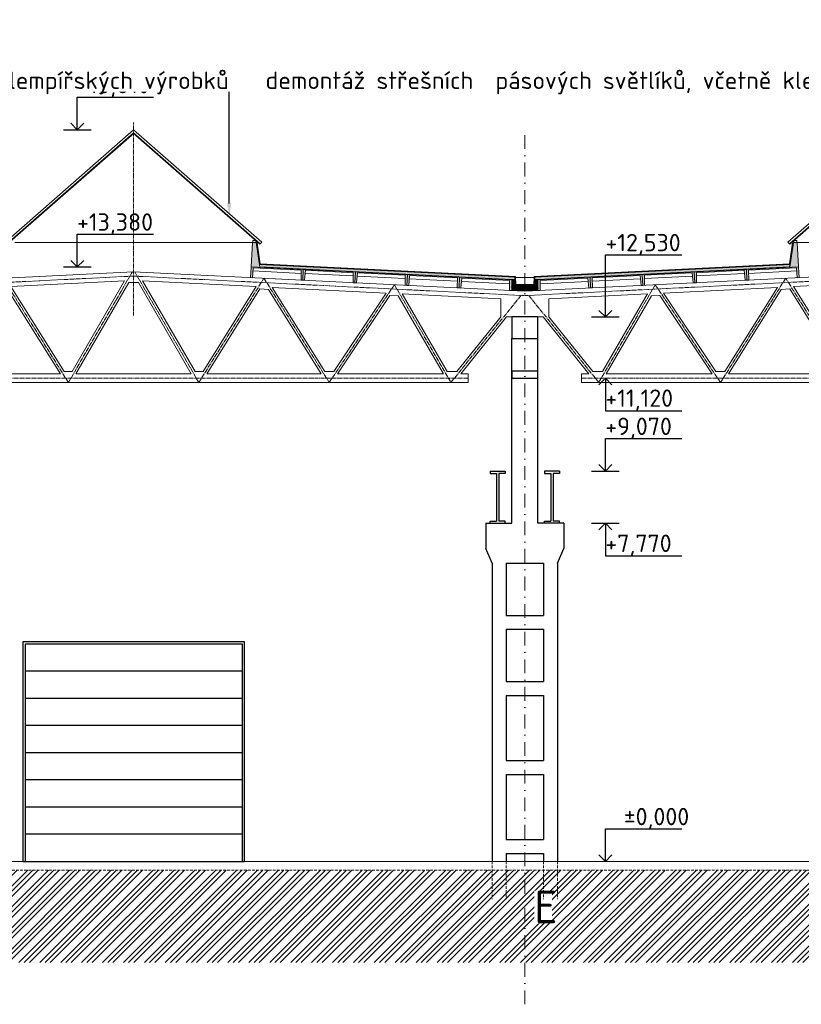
# Model space of a CAD drawing. Header units: millimetres. Extents: x -29085 to 3627694, y -159961 to 2281735.
# Tile 190 of 229: x 466286 to 484263, y 46138 to 68798. Entities that reach past the tile are written whole.
import ezdxf
from ezdxf import colors
from ezdxf.entities.mleader import LeaderData, LeaderLine
from ezdxf.math import Vec2, Vec3

# ---------------------------------------------------------------- set-up
doc = ezdxf.new("R2010")
doc.units = ezdxf.units.MM
for name, pattern in [('AM_DIN_G_W050', [13.75, 9.75, -1.5, 1, -1.5]), ('CARKOVANA', [5, 3, -2]), ('DASHDOT', [25.4, 12.7, -6.35, 0, -6.35]), ('HIDDEN', [9.525, 6.35, -3.175])]:
    doc.linetypes.add(name, pattern=pattern)
doc.styles.add('A99_popis', font='isocpeur.ttf')
doc.styles.add('ad_popis 100', font='isocpeur.ttf', dxfattribs={"height": 200})

msp = doc.modelspace()

# ---------------------------------------------------------------- hatches: boundary and pattern name
at = {"lineweight": 0, "transparency": 33554687}
h = msp.add_hatch(dxfattribs=at)
h.set_pattern_fill('ZELEZOBETON', color=256, scale=10, angle=-90)
h.set_pattern_definition([(315, (-111095.35, 352148.25), (35.355339, 35.355339), []), (315, (-111095.35, 352134.11), (35.355339, 35.355339), []), (315, (-111095.35, 352105.826), (49.4974747, 21.2132034), [20, -10, 0, -10])])
h.paths.add_polyline_path([(477904.7, 62563.3), (477904.7, 62598.3), (477684.7, 62598.3), (477674.7, 62813.3), (477604.7, 62813.3), (477604.7, 62563.3)])
h.paths.add_polyline_path([(478204.7, 62563.3), (478204.7, 62813.3), (478134.7, 62813.3), (478124.7, 62598.3), (477904.7, 62598.3), (477904.7, 62563.3)])
at = {"lineweight": 0}
h = msp.add_hatch(dxfattribs=at)
h.set_pattern_fill('BETON-LEHKY', color=256, scale=10, angle=-90, style=0)
h.set_pattern_definition([(315, (414604.65, 300959.11), (28.284271, 28.284271), []), (270, (414617.9, 300914.04), (28.2842712, -28.2842712), [5, -51.5685425]), (315, (414617.9, 300909.04), (28.284271, 28.284271), [5, -35]), (360, (414621.434, 300905.506), (28.2842712, 28.2842712), [5, -51.5685425]), (45, (414626.434, 300905.506), (-28.284271, 28.284271), [5, -35]), (270, (414629.97, 300914.04), (28.2842712, -28.2842712), [5, -51.5685425]), (315, (414626.434, 300917.577), (28.284271, 28.284271), [5, -35]), (360, (414621.434, 300917.577), (28.2842712, 28.2842712), [5, -51.5685425]), (45, (414617.9, 300914.04), (-28.284271, 28.284271), [5, -35]), (315, (414634.54, 300900.935), (28.284271, 28.284271), [10, -30])])
h.paths.add_polyline_path([(478124.7, 62598.3), (478128.6, 62682.7), (477680.7, 62683.3), (477684.7, 62598.3)])
at = {"linetype": 'Continuous', "lineweight": 0}
h = msp.add_hatch(dxfattribs=at)
h.set_pattern_fill('ZEM_PUVODNI', color=256, scale=85, angle=-90)
h.set_pattern_definition([(45, (409519.65, 300973.25), (-240.4163, 240.4163), []), (45, (409639.86, 300973.25), (-240.4163, 240.4163), []), (45, (409760.07, 300973.25), (-240.4163, 240.4163), [])])
h.paths.add_polyline_path([(397059.7, 49228.3), (409579.7, 49228.3), (413714.7, 49228.3), (413714.7, 48673.3), (414004.7, 48673.3), (414004.7, 49228.3), (498429.7, 49228.3), (498429.7, 47103.3), (397059.7, 47103.3)])

# ---------------------------------------------------------------- linework, layer by layer
at = {"ltscale": 2}
for p, q in [((467609.7, 66266.9), (467460.1, 66416.8)), ((467609.7, 66266.9), (467759.2, 66416.8)), ((467292.4, 66266.9), (467927, 66266.9)), ((467609.7, 63110), (467609.7, 63859)), ((467609.7, 63859), (469366.2, 63859)), ((467609.7, 63110), (467460.1, 63260)), ((467609.7, 63110), (467759.2, 63260)), ((479757.5, 61958.3), (479757.5, 63386)), ((479757.5, 63386), (481514, 63386)), ((467292.4, 63110), (467927, 63110)), ((479757.5, 61958.3), (479607.9, 62108.2)), ((479757.5, 61958.3), (479907, 62108.2)), ((479440.2, 61958.3), (480074.8, 61958.3)), ((479757.5, 60548.3), (479607.9, 60398.3)), ((479757.5, 60548.3), (479907, 60398.3)), ((479757.5, 58408.3), (479757.5, 59157.2)), ((479757.5, 59157.2), (481514, 59157.2)), ((479757.5, 58408.3), (479607.9, 58558.2)), ((479757.5, 58408.3), (479907, 58558.2)), ((479440.2, 58408.3), (480074.8, 58408.3)), ((479440.2, 57208.3), (480074.8, 57208.3)), ((479757.5, 57208.3), (479607.9, 57058.3)), ((479757.5, 57208.3), (479757.5, 56459.3)), ((479757.5, 57208.3), (479907, 57058.3)), ((479757.5, 56459.3), (481514, 56459.3)), ((479757.5, 49428.3), (479757.5, 50177.2)), ((479757.5, 50177.2), (481514, 50177.2)), ((479757.5, 49428.3), (479607.9, 49578.2)), ((479757.5, 49428.3), (479907, 49578.2))]:
    msp.add_line(p, q, dxfattribs=at)
at = {"lineweight": 0}
msp.add_line((477824.7, 61958.3), (478327, 61958.3), dxfattribs=at)
at = {"lineweight": 5}
for p, q in [((476429.5, 60648.3), (476599.3, 60648.3)), ((476599.3, 60648.3), (476599.3, 60448.3)), ((479210, 60648.3), (479210, 60448.3)), ((479379.8, 60648.3), (479210, 60648.3))]:
    msp.add_line(p, q, dxfattribs=at)
for p, q in [((477104.7, 58408.3), (477454.7, 58408.3)), ((477104.7, 58408.3), (477104.7, 58358.3)), ((477104.7, 58358.3), (477254.7, 58358.3)), ((477254.7, 58358.3), (477254.7, 57258.3)), ((477304.7, 58358.3), (477304.7, 57258.3)), ((477454.7, 58358.3), (477304.7, 58358.3)), ((477454.7, 58408.3), (477454.7, 58358.3)), ((478704.7, 58408.3), (478354.7, 58408.3)), ((478354.7, 58408.3), (478354.7, 58358.3)), ((478354.7, 58358.3), (478504.7, 58358.3)), ((478504.7, 58358.3), (478504.7, 57258.3)), ((478704.7, 58358.3), (478554.7, 58358.3)), ((478554.7, 58358.3), (478554.7, 57258.3)), ((478704.7, 58408.3), (478704.7, 58358.3)), ((477004.7, 57208.3), (477604.7, 57208.3)), ((477004.7, 57208.3), (477004.7, 56627.9)), ((477104.7, 57208.3), (477104.7, 57258.3)), ((477104.7, 57258.3), (477254.7, 57258.3)), ((477104.7, 57208.3), (477454.7, 57208.3)), ((477454.7, 57258.3), (477304.7, 57258.3)), ((477454.7, 57208.3), (477454.7, 57258.3)), ((478804.7, 57208.3), (478204.7, 57208.3)), ((478354.7, 57208.3), (478354.7, 57258.3)), ((478354.7, 57258.3), (478504.7, 57258.3)), ((478704.7, 57208.3), (478354.7, 57208.3)), ((478704.7, 57258.3), (478554.7, 57258.3)), ((478704.7, 57208.3), (478704.7, 57258.3)), ((478804.7, 57208.3), (478804.7, 56627.9)), ((477154.7, 56288.3), (477004.7, 56627.9)), ((478654.7, 56288.3), (478804.7, 56627.9)), ((477154.7, 56288.3), (477154.7, 49428.3)), ((477474.7, 56288.3), (477474.7, 55088.3)), ((477474.7, 56288.3), (478334.7, 56288.3)), ((478334.7, 56288.3), (478334.7, 55088.3)), ((478654.7, 56288.3), (478654.7, 49428.3)), ((477474.7, 55088.3), (478334.7, 55088.3)), ((477474.7, 54768.3), (478334.7, 54768.3)), ((477474.7, 54768.3), (477474.7, 53568.3)), ((478334.7, 54768.3), (478334.7, 53568.3)), ((477474.7, 53568.3), (478334.7, 53568.3)), ((477474.7, 53248.3), (478334.7, 53248.3)), ((477474.7, 53248.3), (477474.7, 51748.3)), ((478334.7, 53248.3), (478334.7, 51748.3)), ((477474.7, 51748.3), (478334.7, 51748.3)), ((477474.7, 51428.3), (478334.7, 51428.3)), ((477474.7, 51428.3), (477474.7, 49928.3)), ((478334.7, 51428.3), (478334.7, 49928.3)), ((477474.7, 49928.3), (478334.7, 49928.3)), ((477474.7, 49608.3), (478334.7, 49608.3)), ((477474.7, 49608.3), (477474.7, 49428.3)), ((478334.7, 49608.3), (478334.7, 49428.3))]:
    msp.add_line(p, q)
at = {"lineweight": 13}
msp.add_line((441334.7, 49428.3), (496454.7, 49428.3), dxfattribs=at)
at = {"linetype": 'HIDDEN', "lineweight": 5, "ltscale": 10}
msp.add_line((414004.7, 49228.3), (498429.7, 49228.3), dxfattribs=at)
at = {"lineweight": 5}
for points in [[(468904.7, 62998.3), (459904.7, 62548.3)], [(468904.7, 62998.3), (477904.7, 62548.3)], [(472757.1, 62960.6), (471651.9, 63015.8)], [(486904.7, 62998.3), (477904.7, 62548.3)], [(483052.2, 62960.6), (484157.4, 63015.8)], [(468699.5, 62787.7), (466083.2, 62656.9)], [(467491.4, 60698.3), (468699.5, 62787.7)], [(469109.8, 62787.7), (471726.1, 62656.9)], [(470317.9, 60698.3), (469109.8, 62787.7)], [(473955.6, 62900.7), (472850.4, 62956)], [(475154.1, 62840.9), (474048.9, 62896.1)], [(476352.6, 62781), (475247.4, 62836.2)], [(476446, 62776.3), (477551.1, 62721.1)], [(477689.7, 62868.3), (478119.7, 62868.3)], [(478258.2, 62721.1), (479363.3, 62776.3)], [(479456.7, 62781), (480561.9, 62836.2)], [(480655.2, 62840.9), (481760.4, 62896.1)], [(482958.9, 62956), (481853.7, 62900.7)], [(486699.5, 62787.7), (484083.2, 62656.9)], [(467220.7, 60648.3), (465999.2, 62602.7)], [(467307.4, 60698.3), (466083.2, 62656.9)], [(467578, 60648.3), (468792.2, 62748.3)], [(468904.7, 62748.3), (468792.2, 62748.3)], [(468904.7, 62748.3), (469017.1, 62748.3)], [(470231.3, 60648.3), (469017.1, 62748.3)], [(470501.9, 60698.3), (471726.1, 62656.9)], [(470588.6, 60648.3), (471810.1, 62602.7)], [(471810.1, 62602.7), (472005.3, 62592.9)], [(472005.3, 62592.9), (473220.7, 60648.3)], [(472094.7, 62638.5), (474717.3, 62507.4)], [(472094.7, 62638.5), (473307.4, 60698.3)], [(483714.6, 62638.5), (481092, 62507.4)], [(483714.6, 62638.5), (482501.9, 60698.3)], [(483804, 62592.9), (482588.6, 60648.3)], [(483999.2, 62602.7), (483804, 62592.9)], [(485220.7, 60648.3), (483999.2, 62602.7)], [(485307.4, 60698.3), (484083.2, 62656.9)], [(473511.2, 60698.3), (474717.3, 62507.4)], [(473598.1, 60648.3), (474801.3, 62453.1)], [(474994.1, 62443.5), (474801.3, 62453.1)], [(474994.1, 62443.5), (476031.3, 60648.3)], [(475083.3, 62489.1), (477354.7, 62375.5)], [(475083.3, 62489.1), (476118, 60698.3)], [(477354.7, 61959.1), (477354.7, 62375.5)], [(480726, 62489.1), (478454.7, 62375.5)], [(478454.7, 61959.1), (478454.7, 62375.5)], [(480726, 62489.1), (479691.3, 60698.3)], [(480815.2, 62443.5), (479778, 60648.3)], [(481008, 62453.1), (480815.2, 62443.5)], [(482211.2, 60648.3), (481008, 62453.1)], [(482298.1, 60698.3), (481092, 62507.4)], [(476341.4, 60698.3), (477354.7, 61959.1)], [(476429.5, 60648.3), (477482.3, 61958.3)], [(477904.7, 61958.3), (477482.3, 61958.3)], [(477904.7, 61958.3), (478327, 61958.3)], [(479379.8, 60648.3), (478327, 61958.3)], [(479467.9, 60698.3), (478454.7, 61959.1)], [(467220.7, 60648.3), (464588.6, 60648.3)], [(467491.4, 60698.3), (467307.4, 60698.3)], [(468904.7, 60648.3), (467578, 60648.3)], [(468904.7, 60648.3), (470231.3, 60648.3)], [(470317.9, 60698.3), (470501.9, 60698.3)], [(470588.6, 60648.3), (473220.7, 60648.3)], [(473307.4, 60698.3), (473511.2, 60698.3)], [(473598.1, 60648.3), (476031.3, 60648.3)], [(476118, 60698.3), (476341.4, 60698.3)], [(479691.3, 60698.3), (479467.9, 60698.3)], [(482211.2, 60648.3), (479778, 60648.3)], [(482501.9, 60698.3), (482298.1, 60698.3)], [(485220.7, 60648.3), (482588.6, 60648.3)], [(468904.7, 60448.3), (461210, 60448.3)], [(468904.7, 60448.3), (476599.3, 60448.3)], [(486904.7, 60448.3), (479210, 60448.3)]]:
    msp.add_lwpolyline(points, dxfattribs=at)
at = {"color": 253, "linetype": 'AM_DIN_G_W050', "lineweight": 0, "ltscale": 10}
for points in [[(467404.7, 60448.3), (468878.2, 62996.9)], [(470404.7, 60448.3), (468931.1, 62996.9)], [(468909.6, 62898.4), (459909.6, 62448.4)], [(467404.7, 60448.3), (465904.7, 62848.3)], [(468899.7, 62898.4), (477899.7, 62448.4)], [(470404.7, 60448.3), (471904.7, 62848.3)], [(471904.7, 62848.3), (473404.7, 60448.3), (474904.7, 62698.3), (476204.7, 60448.3)], [(486909.6, 62898.4), (477909.6, 62448.4)], [(483904.7, 62848.3), (482404.7, 60448.3), (480904.7, 62698.3), (479604.7, 60448.3)], [(485404.7, 60448.3), (483904.7, 62848.3)], [(476204.7, 60448.3), (477815.4, 62452.6)], [(479604.7, 60448.3), (477993.9, 62452.6)], [(461210, 60548.3), (461210, 60548.3), (468904.7, 60548.3)], [(476599.3, 60548.3), (476599.3, 60548.3), (468904.7, 60548.3)], [(479210, 60548.3), (479210, 60548.3), (486904.7, 60548.3)]]:
    msp.add_lwpolyline(points, dxfattribs=at)
at = {"lineweight": 0}
for points in [[(472796, 62803.5), (472808.5, 63053.2), (471610, 63113), (471597.5, 62863.4), (471637.5, 62861.4), (471658.9, 63090.6), (472757.6, 63035.7), (472756.1, 62805.5)], [(473994.5, 62743.6), (474007, 62993.3), (472808.5, 63053.2), (472796, 62803.5), (472836, 62801.5), (472857.4, 63030.7), (473956.1, 62975.8), (473954.6, 62745.6)], [(481814.8, 62743.6), (481802.3, 62993.3), (483000.8, 63053.2), (483013.3, 62803.5), (482973.3, 62801.5), (482951.9, 63030.7), (481853.2, 62975.8), (481854.7, 62745.6)], [(483013.3, 62803.5), (483000.8, 63053.2), (484199.3, 63113), (484211.8, 62863.4), (484171.8, 62861.4), (484150.4, 63090.6), (483051.7, 63035.7), (483053.2, 62805.5)], [(475193, 62683.7), (475205.5, 62933.4), (474007, 62993.3), (473994.5, 62743.6), (474034.5, 62741.6), (474055.9, 62970.8), (475154.6, 62915.9), (475153.1, 62685.7)], [(476391.5, 62623.9), (476404, 62873.5), (475205.5, 62933.4), (475193, 62683.7), (475233, 62681.7), (475254.4, 62911), (476353.1, 62856.1), (476351.6, 62625.9)], [(478204.7, 62813.3), (478204.7, 62563.3), (477604.7, 62563.3), (477604.7, 62813.3), (477674.7, 62813.3), (477684.7, 62598.3), (478124.7, 62598.3), (478134.7, 62813.3)], [(479417.8, 62623.9), (479405.3, 62873.5), (480603.8, 62933.4), (480616.3, 62683.7), (480576.3, 62681.7), (480554.9, 62911), (479456.2, 62856.1), (479457.7, 62625.9)], [(480616.3, 62683.7), (480603.8, 62933.4), (481802.3, 62993.3), (481814.8, 62743.6), (481774.8, 62741.6), (481753.4, 62970.8), (480654.7, 62915.9), (480656.2, 62685.7)]]:
    msp.add_lwpolyline(points, close=True, dxfattribs=at)
at = {"lineweight": 9}
for points in [[(472796, 62803.5), (472756.1, 62805.5), (472757.6, 63035.7), (471658.9, 63090.6), (471637.5, 62861.4), (471597.5, 62863.4), (471610, 63113)], [(472796, 62803.5), (472836, 62801.5), (472857.4, 63030.7), (473956.1, 62975.8), (473954.6, 62745.6), (473994.5, 62743.6), (473994.5, 62743.6)], [(483013.3, 62803.5), (482973.3, 62801.5), (482951.9, 63030.7), (481853.2, 62975.8), (481854.7, 62745.6), (481814.8, 62743.6), (481814.8, 62743.6)], [(483013.3, 62803.5), (483053.2, 62805.5), (483051.7, 63035.7), (484150.4, 63090.6), (484171.8, 62861.4), (484211.8, 62863.4), (484199.3, 63113)], [(475193, 62683.7), (475153.1, 62685.7), (475154.6, 62915.9), (474055.9, 62970.8), (474034.5, 62741.6), (473994.5, 62743.6), (473994.5, 62743.6)], [(475193, 62683.7), (475233, 62681.7), (475254.4, 62911), (476353.1, 62856.1), (476351.6, 62625.9), (476391.5, 62623.9), (476391.5, 62623.9)], [(477904.7, 62548.3), (477550.1, 62566), (477551.6, 62796.2), (476453, 62851.1), (476431.5, 62621.9), (476391.5, 62623.9), (476391.5, 62623.9)], [(477904.7, 62548.3), (478259.2, 62566), (478257.7, 62796.2), (479356.3, 62851.1), (479377.8, 62621.9), (479417.8, 62623.9), (479417.8, 62623.9)], [(480616.3, 62683.7), (480576.3, 62681.7), (480554.9, 62911), (479456.2, 62856.1), (479457.7, 62625.9), (479417.8, 62623.9), (479417.8, 62623.9)], [(480616.3, 62683.7), (480656.2, 62685.7), (480654.7, 62915.9), (481753.4, 62970.8), (481774.8, 62741.6), (481814.8, 62743.6), (481814.8, 62743.6)]]:
    msp.add_lwpolyline(points, dxfattribs=at)
at = {"linetype": 'CARKOVANA', "lineweight": 0, "ltscale": 15}
for points, const_width in [([(477602.6, 62816.2), (471809.9, 63105.6)], 5), ([(478206.7, 62816.2), (483999.4, 63105.6)], 5), ([(477602.6, 62816.2), (477674.5, 62816.2)], 5), ([(477904.7, 62693.3), (477690.2, 62693.3), (477681.6, 62879.8)], 20), ([(477904.7, 62693.3), (478119.1, 62693.3), (478127.7, 62879.8)], 20), ([(478206.7, 62816.2), (478134.8, 62816.2)], 5)]:
    msp.add_lwpolyline(points, dxfattribs=dict(at, const_width=const_width))
at = {"lineweight": 0}
for points in [[(477602.8, 62818.7), (471808.3, 63108.2)], [(478206.5, 62818.7), (484001, 63108.2)], [(477602.6, 62818.7), (477674.4, 62818.7)], [(477602.6, 62813.7), (477674.6, 62813.7)], [(477904.7, 62683.3), (477680.7, 62683.3), (477671.2, 62888.4)], [(477904.7, 62703.3), (477699.8, 62703.3), (477691.1, 62889.3)], [(477904.7, 62703.3), (478109.5, 62703.3), (478118.2, 62889.3)], [(477904.7, 62683.3), (478128.6, 62683.3), (478138.1, 62888.4)], [(478206.7, 62813.7), (478134.7, 62813.7)], [(478206.7, 62818.7), (478134.9, 62818.7)]]:
    msp.add_lwpolyline(points, dxfattribs=at)
at = {"linetype": 'Continuous', "lineweight": 0, "ltscale": 2, "transparency": 33554562}
for points in [[(477904.7, 62683.3), (477680.7, 62683.3), (477671.5, 62880.3)], [(477904.7, 62683.3), (478128.6, 62683.3), (478137.8, 62880.3)]]:
    msp.add_lwpolyline(points, dxfattribs=at)
for points in [[(477604.7, 61458.3), (478204.7, 61458.3), (478204.7, 61958.3), (477604.7, 61958.3)], [(478204.7, 60708.3), (477604.7, 60708.3), (477604.7, 60548.3), (478204.7, 60548.3)], [(471459.7, 49428.3), (471459.7, 54478.3), (466359.7, 54478.3), (466359.7, 49428.3)], [(471409.7, 49428.3), (471409.7, 54428.3), (466409.7, 54428.3), (466409.7, 49428.3)]]:
    msp.add_lwpolyline(points, close=True)
for points in [[(471409.7, 53803.3), (471409.7, 53803.3), (466409.7, 53803.3)], [(471409.7, 53178.3), (471409.7, 53178.3), (466409.7, 53178.3)], [(471409.7, 52553.3), (471409.7, 52553.3), (466409.7, 52553.3)], [(471409.7, 51928.3), (471409.7, 51928.3), (466409.7, 51928.3)], [(471409.7, 51303.3), (471409.7, 51303.3), (466409.7, 51303.3)], [(471409.7, 50678.3), (471409.7, 50678.3), (466409.7, 50678.3)], [(471409.7, 50053.3), (471409.7, 50053.3), (466409.7, 50053.3)]]:
    msp.add_lwpolyline(points)
at = {"color": 7, "linetype": 'HIDDEN', "lineweight": 5, "ltscale": 10}
for points in [[(477154.7, 49428.3), (477154.7, 48558.3)], [(477474.7, 49428.3), (477474.7, 48558.3)]]:
    msp.add_lwpolyline(points, dxfattribs=at)

# ---------------------------------------------------------------- texts
at = {"ltscale": 2, "style": 'A99_popis'}
for s, p in [('+13,380', (467604.7, 63941.7)), ('+12,530', (479759.7, 63468.7)), ('+7,770', (479757.5, 56549)), ('%%P0,000', (480180.2, 50259.9))]:
    msp.add_text(s, height=400, dxfattribs=at).set_placement(p)

# ---------------------------------------------------------------- leaders
at = {"color": 251, "lineweight": 9}
ml = msp.add_multileader_mtext('Standard', dxfattribs=at)
ml.set_content('\\A1;{\\C256;demontáž pásového světlíku}', color=1, style='A99_popis')
ml.set_leader_properties(color=256, linetype='ByLayer', lineweight=-1)
ml.build(insert=Vec2(0, 0))
ml.multileader.update_dxf_attribs({"dogleg_length": 1, "arrow_head_size": 300, "scale": 200})
ctx = ml.context
ctx.base_point, ctx.scale, ctx.char_height, ctx.arrow_head_size, ctx.landing_gap_size, ctx.plane_origin = Vec3(229029, 68458.3), 200, 400, 300, 250, Vec3(231834, 60672.1)
notes = []
notes.append((ctx, [(0, (1, 1, 0), (228384, 68458.3), (1, 0), 645, [(0, [(228384, 66610.6)], 0, [])])]))
ctx.mtext.insert, ctx.mtext.width, ctx.mtext.defined_height, ctx.mtext.flow_direction = Vec3(229279, 68718.3), 7477.425, 1693.3, 5
ctx.mtext.has_bg_fill, ctx.mtext.bg_color, ctx.mtext.bg_scale_factor, ctx.mtext.bg_transparency, ctx.mtext.use_window_bg_color = 1, -1073741824, 1, 0, 1
ml = msp.add_multileader_mtext('Standard', dxfattribs=at)
ml.set_content('\\A1;{\\C256;vybourání oken a dozdění okenních otvorů}', color=1, style='A99_popis')
ml.set_leader_properties(color=256, linetype='ByLayer', lineweight=-1)
ml.build(insert=Vec2(0, 0))
ml.multileader.update_dxf_attribs({"dogleg_length": 1, "arrow_head_size": 300, "scale": 200})
ctx = ml.context
ctx.base_point, ctx.scale, ctx.char_height, ctx.arrow_head_size, ctx.landing_gap_size, ctx.plane_origin = Vec3(212971.5, 59778), 200, 400, 300, 250, Vec3(215114, 48932.2)
notes.append((ctx, [(0, (1, 1, 0), (218256.5, 59778), (-1, 0), 585, [(0, [(219379, 59778.3)], 0, [])])]))
ctx.mtext.insert, ctx.mtext.width, ctx.mtext.defined_height, ctx.mtext.flow_direction = Vec3(213221.5, 59978), 4450, 1693.3, 5
ctx.mtext.has_bg_fill, ctx.mtext.bg_color, ctx.mtext.bg_scale_factor, ctx.mtext.bg_transparency, ctx.mtext.use_window_bg_color = 1, -1073741824, 1, 0, 1
for ctx, leaders in notes:
    for number, flags, end, landing, length, lines in leaders:
        leader = LeaderData()
        leader.index, (leader.has_last_leader_line, leader.has_dogleg_vector, leader.attachment_direction) = number, flags
        leader.last_leader_point, leader.dogleg_vector, leader.dogleg_length = Vec3(end), Vec3(landing), length
        for number, points, colour, breaks in lines:
            line = LeaderLine()
            line.index, line.vertices, line.color, line.breaks = number, Vec3.list(points), colors.encode_raw_color(colour), breaks
            leader.lines.append(line)
        ctx.leaders.append(leader)

# ---------------------------------------------------------------- next in the draw order: linework, layer by layer
at = {"ltscale": 2}
for p, q in [((467609.7, 66266.9), (467609.7, 67015.9)), ((467609.7, 67015.9), (469366.2, 67015.9)), ((479757.5, 60548.3), (479757.5, 59799.3)), ((479757.5, 59799.3), (481514, 59799.3))]:
    msp.add_line(p, q, dxfattribs=at)
for p, q in [((477604.7, 57208.3), (477604.7, 61458.3)), ((478204.7, 57208.3), (478204.7, 61458.3))]:
    msp.add_line(p, q)
at = {"linetype": 'DASHDOT', "lineweight": 5, "ltscale": 25}
msp.add_lwpolyline([(477904.7, 46138.4), (477904.7, 66158.4)], dxfattribs=at)

# ---------------------------------------------------------------- next in the draw order: texts
at = {"ltscale": 2, "style": 'A99_popis'}
for s, p in [('+16,810 ', (467604.7, 67105.6)), ('+11,120 ', (479757.5, 59889)), ('+9,070', (479754.7, 59239.9))]:
    msp.add_text(s, height=400, dxfattribs=at).set_placement(p)
at = {"color": 1, "lineweight": 0, "insert": (478119.7, 48753.3), "char_height": 750, "width": 406.225, "attachment_point": 1, "style": 'ad_popis 100', "bg_fill": 3, "box_fill_scale": 1, "bg_fill_color": 256, "bg_fill_transparency": 0}
msp.add_mtext('E', dxfattribs=at)

# ---------------------------------------------------------------- next in the draw order: linework, layer by layer
at = {"color": 7, "linetype": 'HIDDEN', "lineweight": 5, "ltscale": 10}
for points in [[(478334.7, 49428.3), (478334.7, 48558.3)], [(478654.7, 49428.3), (478654.7, 48558.3)]]:
    msp.add_lwpolyline(points, dxfattribs=at)

# ---------------------------------------------------------------- next in the draw order: leaders
at = {"lineweight": 9}
ml = msp.add_multileader_mtext('Standard', dxfattribs=at)
ml.set_content('\\A1;{\\C256;demontáž střešních  panelů PUR + polykarbonát, tl.40mm, včetně klempířských výrobků}', color=1, style='A99_popis')
ml.set_leader_properties(color=256, linetype='ByLayer', lineweight=-1)
ml.build(insert=Vec2(0, 0))
ml.multileader.update_dxf_attribs({"dogleg_length": 1, "arrow_head_size": 300, "scale": 200})
ctx = ml.context
ctx.base_point, ctx.scale, ctx.char_height, ctx.arrow_head_size, ctx.landing_gap_size, ctx.plane_origin = Vec3(421519.3, 67343.3), 200, 400, 300, 250, Vec3(424679.3, 61537.2)
notes = []
notes.append((ctx, [(0, (1, 1, 0), (420934.3, 67343.3), (1, 0), 585, [(0, [(420934.3, 63233.3)], 0, [])])]))
ctx.mtext.insert, ctx.mtext.width, ctx.mtext.flow_direction = Vec3(421769.3, 67603.3), 10901.433, 5
ctx.mtext.has_bg_fill, ctx.mtext.bg_color, ctx.mtext.bg_scale_factor, ctx.mtext.bg_transparency, ctx.mtext.use_window_bg_color = 1, -1073741824, 1, 0, 1
for ctx, leaders in notes:
    for number, flags, end, landing, length, lines in leaders:
        leader = LeaderData()
        leader.index, (leader.has_last_leader_line, leader.has_dogleg_vector, leader.attachment_direction) = number, flags
        leader.last_leader_point, leader.dogleg_vector, leader.dogleg_length = Vec3(end), Vec3(landing), length
        for number, points, colour, breaks in lines:
            line = LeaderLine()
            line.index, line.vertices, line.color, line.breaks = number, Vec3.list(points), colors.encode_raw_color(colour), breaks
            leader.lines.append(line)
        ctx.leaders.append(leader)

# ---------------------------------------------------------------- next in the draw order: hatches: boundary and pattern name
at = {"lineweight": 0, "transparency": 33554687}
h = msp.add_hatch(dxfattribs=at)
h.set_pattern_fill('ZELEZOBETON', color=256, scale=10, angle=-90)
h.set_pattern_definition([(45, (413694.65, 59538.25), (-35.35534, 35.35534), []), (45, (413708.79, 59538.25), (-35.35534, 35.35534), []), (45, (413737.076, 59538.25), (-21.213203, 49.497475), [20, -10, 0, -10])])
h.paths.add_polyline_path([(477602.5, 62813.7), (477599.5, 62752.7), (477592.6, 62615.2), (477590, 62564), (477550.1, 62566), (477551.6, 62796.2), (476453, 62851.1), (476431.5, 62621.9), (476351.6, 62625.9), (476353.1, 62856.1), (475254.4, 62911), (475233, 62681.8), (475153.1, 62685.8), (475154.6, 62915.9), (474055.9, 62970.8), (474034.5, 62741.8), (473954.6, 62745.8), (473956.1, 62975.8), (472857.4, 63030.7), (472836, 62801.5), (472756.1, 62805.7), (472757.6, 63035.7), (471658.9, 63090.6), (471637.5, 62861.6), (471597.5, 62863.6), (471637.9, 63672.3), (471727.8, 63667.9), (471809.7, 63103.1)])
h = msp.add_hatch(dxfattribs=at)
h.set_pattern_fill('ZELEZOBETON', color=256, scale=10, angle=-90)
h.set_pattern_definition([(45, (431694.65, 59538.25), (-35.35534, 35.35534), []), (45, (431708.79, 59538.25), (-35.35534, 35.35534), []), (45, (431737.076, 59538.25), (-21.213203, 49.497475), [20, -10, 0, -10])])
h.paths.add_polyline_path([(478206.8, 62813.7), (478209.8, 62752.7), (478216.7, 62615.2), (478219.3, 62564), (478259.2, 62566), (478257.7, 62796.2), (479356.3, 62851.1), (479377.8, 62621.9), (479457.7, 62625.9), (479456.2, 62856.1), (480554.9, 62911), (480576.3, 62681.8), (480656.2, 62685.8), (480654.7, 62915.9), (481753.4, 62970.8), (481774.8, 62741.8), (481854.7, 62745.8), (481853.2, 62975.8), (482951.9, 63030.7), (482973.3, 62801.5), (483053.2, 62805.7), (483051.7, 63035.7), (484150.4, 63090.6), (484171.8, 62861.6), (484211.8, 62863.6), (484171.4, 63672.3), (484081.5, 63667.9), (483999.6, 63103.1)])
at = {"linetype": 'Continuous', "lineweight": 0, "ltscale": 2, "transparency": 33554562}
h = msp.add_hatch(dxfattribs=at)
h.set_pattern_fill('BETON-LEHKY', color=256, scale=10, angle=-90)
h.set_pattern_definition([(47.86, (442220.41, 62824.364), (-29.660305, 26.83778), []), (2.86, (442264.76, 62839.845), (26.837778, 29.660305), [5, -51.568542]), (47.86, (442269.754, 62840.095), (-29.660305, 26.83778), [5, -35]), (92.86, (442273.109, 62843.802), (-29.660305, 26.837778), [5, -51.568542]), (137.86, (442272.86, 62848.796), (-26.83778, -29.660305), [5, -35]), (2.86, (442264.158, 62851.9), (26.837778, 29.660305), [5, -51.568542]), (47.86, (442260.803, 62848.194), (-29.660305, 26.83778), [5, -35]), (92.86, (442261.053, 62843.2), (-29.660305, 26.837778), [5, -51.568542]), (137.86, (442264.76, 62839.845), (-26.83778, -29.660305), [5, -35]), (47.86, (442277.02, 62857.12), (-29.660305, 26.83778), [10, -30])])
h.paths.add_polyline_path([(477685.4, 62869.6), (471822.7, 63162.5), (471820, 63107.6), (477682.7, 62814.7)])
h = msp.add_hatch(dxfattribs=at)
h.set_pattern_fill('BETON-LEHKY', color=256, scale=10, angle=-90)
h.set_pattern_definition([(47.86, (460220.41, 62824.364), (-29.660305, 26.83778), []), (2.86, (460264.76, 62839.845), (26.837778, 29.660305), [5, -51.56854]), (47.86, (460269.754, 62840.095), (-29.660305, 26.83778), [5, -35]), (92.86, (460273.109, 62843.802), (-29.660305, 26.837778), [5, -51.56854]), (137.86, (460272.86, 62848.796), (-26.83778, -29.660305), [5, -35]), (2.86, (460264.158, 62851.9), (26.837778, 29.660305), [5, -51.56854]), (47.86, (460260.803, 62848.194), (-29.660305, 26.83778), [5, -35]), (92.86, (460261.053, 62843.2), (-29.660305, 26.837778), [5, -51.56854]), (137.86, (460264.76, 62839.845), (-26.83778, -29.660305), [5, -35]), (47.86, (460277.02, 62857.12), (-29.660305, 26.83778), [10, -30])])
h.paths.add_polyline_path([(478123.9, 62869.6), (483986.6, 63162.5), (483989.3, 63107.6), (478126.6, 62814.7)])

# ---------------------------------------------------------------- next in the draw order: linework, layer by layer
at = {"lineweight": 9}
for points in [[(471717.3, 63668.6), (471647.4, 63672.7), (471650.1, 63717.7), (471720, 63713.5)], [(484093.5, 63668.6), (484163.4, 63672.7), (484160.8, 63717.7), (484090.9, 63713.5)]]:
    msp.add_lwpolyline(points, close=True, dxfattribs=at)
for points in [[(471854.8, 63678.8), (471812, 63629.9)], [(483956, 63678.8), (483998.9, 63629.9)], [(471637.9, 63672.3), (471610, 63113)], [(484171.4, 63672.3), (484199.3, 63113)]]:
    msp.add_lwpolyline(points, dxfattribs=at)
at = {"lineweight": 0}
for points in [[(471639.7, 63673.3), (466171.2, 63673.3)], [(471729.4, 63667.9), (471639.7, 63673.3)], [(477602.5, 62813.7), (471809.7, 63103.1), (471727.6, 63669.3)], [(477685.4, 62869.6), (471801, 63163.6), (471728.5, 63663.3)], [(477685.4, 62869.6), (471801, 63163.6), (471728.5, 63663.3)], [(477686.4, 62889.6), (471818.4, 63182.7), (471748.7, 63663.3)], [(477691.1, 62889.3), (471818.4, 63182.7), (471748.7, 63663.3)], [(478118.2, 62889.3), (483990.9, 63182.7), (484060.6, 63663.3)], [(478122.9, 62889.6), (483990.9, 63182.7), (484060.6, 63663.3)], [(478123.9, 62869.6), (484008.3, 63163.6), (484080.8, 63663.3)], [(478123.9, 62869.6), (484008.3, 63163.6), (484080.8, 63663.3)], [(478206.8, 62813.7), (483999.6, 63103.1), (484081.7, 63669.3)], [(484081.5, 63667.9), (484171.2, 63673.3)], [(489639.7, 63673.3), (484169.7, 63673.3)], [(484008.2, 63162.4), (484003.2, 63163.3), (483994.6, 63103.8)]]:
    msp.add_lwpolyline(points, dxfattribs=at)
at = {"linetype": 'CARKOVANA', "lineweight": 0, "ltscale": 15}
for points, const_width in [([(477685.9, 62879.6), (471809, 63173.2), (471738.5, 63663.3)], 20), ([(477685.9, 62879.6), (471809, 63173.2), (471738.5, 63663.3)], 20), ([(478123.4, 62879.6), (483999.6, 63173.1), (484070.8, 63663.3)], 20), ([(478123.4, 62879.6), (484000.3, 63173.2), (484070.8, 63663.3)], 20), ([(484005.7, 63162.9), (483997.5, 63106.5)], 5)]:
    msp.add_lwpolyline(points, dxfattribs=dict(at, const_width=const_width))

# ---------------------------------------------------------------- next in the draw order: leaders
at = {"lineweight": 9}
ml = msp.add_multileader_mtext('Standard', dxfattribs=at)
ml.set_content('\\A1;{\\C256;demontáž střešních  pásových světlíků, včetně klempířských výrobků}', color=1, style='A99_popis')
ml.set_leader_properties(color=256, linetype='ByLayer', lineweight=-1)
ml.build(insert=Vec2(0, 0))
ml.multileader.update_dxf_attribs({"dogleg_length": 1, "arrow_head_size": 300, "scale": 200})
ctx = ml.context
ctx.base_point, ctx.scale, ctx.char_height, ctx.arrow_head_size, ctx.landing_gap_size, ctx.plane_origin = Vec3(453609, 67343.3), 200, 400, 300, 250, Vec3(456769, 61537.2)
notes = []
notes.append((ctx, [(0, (1, 1, 0), (453024, 67343.3), (1, 0), 585, [(0, [(453024, 64269.7)], 0, [])])]))
ctx.mtext.insert, ctx.mtext.width, ctx.mtext.flow_direction = Vec3(453859, 67603.3), 5217.251, 5
ctx.mtext.has_bg_fill, ctx.mtext.bg_color, ctx.mtext.bg_scale_factor, ctx.mtext.bg_transparency, ctx.mtext.use_window_bg_color = 1, -1073741824, 1, 0, 1
for ctx, leaders in notes:
    for number, flags, end, landing, length, lines in leaders:
        leader = LeaderData()
        leader.index, (leader.has_last_leader_line, leader.has_dogleg_vector, leader.attachment_direction) = number, flags
        leader.last_leader_point, leader.dogleg_vector, leader.dogleg_length = Vec3(end), Vec3(landing), length
        for number, points, colour, breaks in lines:
            line = LeaderLine()
            line.index, line.vertices, line.color, line.breaks = number, Vec3.list(points), colors.encode_raw_color(colour), breaks
            leader.lines.append(line)
        ctx.leaders.append(leader)

# ---------------------------------------------------------------- next in the draw order: linework, layer by layer
at = {"color": 253, "linetype": 'AM_DIN_G_W050', "lineweight": 0, "ltscale": 10}
msp.add_lwpolyline([(468905.4, 61987.4), (468905.4, 66434.6)], dxfattribs=at)
at = {"lineweight": 9}
for points in [[(465956, 63678.8), (468905.4, 66267)], [(465990.7, 63639.2), (468905.4, 66197)], [(465998.9, 63629.9), (468914.8, 66188.8)]]:
    msp.add_lwpolyline(points, dxfattribs=at)

# ---------------------------------------------------------------- next in the draw order: leaders
ml = msp.add_multileader_mtext('Standard', dxfattribs=at)
ml.set_content('\\A1;{\\C256;demontáž střešních  pásových světlíků, včetně klempířských výrobků}', color=1, style='A99_popis')
ml.set_leader_properties(color=256, linetype='ByLayer', lineweight=-1)
ml.build(insert=Vec2(0, 0))
ml.multileader.update_dxf_attribs({"dogleg_length": 1, "arrow_head_size": 300, "scale": 200})
ctx = ml.context
ctx.base_point, ctx.scale, ctx.char_height, ctx.arrow_head_size, ctx.landing_gap_size, ctx.plane_origin = Vec3(471689, 67343.3), 200, 400, 300, 250, Vec3(474849, 61537.2)
notes = []
notes.append((ctx, [(0, (1, 1, 0), (471104, 67343.3), (1, 0), 585, [(0, [(471104, 64269.7)], 0, [])])]))
ctx.mtext.insert, ctx.mtext.width, ctx.mtext.flow_direction = Vec3(471939, 67603.3), 5217.251, 5
ctx.mtext.has_bg_fill, ctx.mtext.bg_color, ctx.mtext.bg_scale_factor, ctx.mtext.bg_transparency, ctx.mtext.use_window_bg_color = 1, -1073741824, 1, 0, 1
for ctx, leaders in notes:
    for number, flags, end, landing, length, lines in leaders:
        leader = LeaderData()
        leader.index, (leader.has_last_leader_line, leader.has_dogleg_vector, leader.attachment_direction) = number, flags
        leader.last_leader_point, leader.dogleg_vector, leader.dogleg_length = Vec3(end), Vec3(landing), length
        for number, points, colour, breaks in lines:
            line = LeaderLine()
            line.index, line.vertices, line.color, line.breaks = number, Vec3.list(points), colors.encode_raw_color(colour), breaks
            leader.lines.append(line)
        ctx.leaders.append(leader)

# ---------------------------------------------------------------- next in the draw order: linework, layer by layer
for points in [[(471812, 63629.9), (468896, 66188.8)], [(471854.8, 63678.8), (468905.4, 66267)], [(471820.1, 63639.2), (468905.4, 66197)], [(483956, 63678.8), (486905.4, 66267)], [(483990.7, 63639.2), (486905.4, 66197)], [(483998.9, 63629.9), (486914.8, 66188.8)]]:
    msp.add_lwpolyline(points, dxfattribs=at)

# ---------------------------------------------------------------- next in the draw order: leaders
ml = msp.add_multileader_mtext('Standard', dxfattribs=at)
ml.set_content('\\A1;{\\C256;demontáž střešních  panelů PUR, tl.40mm, včetně klempířských výrobků}', color=1, style='A99_popis')
ml.set_leader_properties(color=256, linetype='ByLayer', lineweight=-1)
ml.build(insert=Vec2(0, 0))
ml.multileader.update_dxf_attribs({"dogleg_length": 1, "arrow_head_size": 300, "scale": 200})
ctx = ml.context
ctx.base_point, ctx.scale, ctx.char_height, ctx.arrow_head_size, ctx.landing_gap_size, ctx.plane_origin = Vec3(433222.4, 67343.3), 200, 400, 300, 250, Vec3(436382.4, 61537.2)
notes = []
notes.append((ctx, [(1, (1, 1, 0), (439347.4, 67343.3), (-1, 0), 585, [(0, [(439347.4, 62496.4)], 0, [])])]))
ctx.mtext.insert, ctx.mtext.width, ctx.mtext.flow_direction = Vec3(433472.4, 67603.3), 5217.251, 5
ctx.mtext.has_bg_fill, ctx.mtext.bg_color, ctx.mtext.bg_scale_factor, ctx.mtext.bg_transparency, ctx.mtext.use_window_bg_color = 1, -1073741824, 1, 0, 1
for ctx, leaders in notes:
    for number, flags, end, landing, length, lines in leaders:
        leader = LeaderData()
        leader.index, (leader.has_last_leader_line, leader.has_dogleg_vector, leader.attachment_direction) = number, flags
        leader.last_leader_point, leader.dogleg_vector, leader.dogleg_length = Vec3(end), Vec3(landing), length
        for number, points, colour, breaks in lines:
            line = LeaderLine()
            line.index, line.vertices, line.color, line.breaks = number, Vec3.list(points), colors.encode_raw_color(colour), breaks
            leader.lines.append(line)
        ctx.leaders.append(leader)

# ---------------------------------------------------------------- next in the draw order: leaders
ml = msp.add_multileader_mtext('Standard', dxfattribs=at)
ml.set_content('\\A1;{\\C256;demontáž FVE}', color=1, style='A99_popis')
ml.set_leader_properties(color=256, linetype='ByLayer', lineweight=-1)
ml.build(insert=Vec2(0, 0))
ml.multileader.update_dxf_attribs({"dogleg_length": 1, "arrow_head_size": 300, "scale": 200})
ctx = ml.context
ctx.base_point, ctx.scale, ctx.char_height, ctx.arrow_head_size, ctx.landing_gap_size, ctx.plane_origin = Vec3(417024.3, 67343.3), 200, 400, 300, 250, Vec3(420184.3, 61537.2)
notes = []
notes.append((ctx, [(0, (1, 1, 0), (416439.3, 67343.3), (1, 0), 585, [(0, [(416439.3, 63233.3)], 0, [])])]))
ctx.mtext.insert, ctx.mtext.width, ctx.mtext.flow_direction = Vec3(417274.3, 67543.4), 3535.122, 5
ctx.mtext.has_bg_fill, ctx.mtext.bg_color, ctx.mtext.bg_scale_factor, ctx.mtext.bg_transparency, ctx.mtext.use_window_bg_color = 1, -1073741824, 1, 0, 1
for ctx, leaders in notes:
    for number, flags, end, landing, length, lines in leaders:
        leader = LeaderData()
        leader.index, (leader.has_last_leader_line, leader.has_dogleg_vector, leader.attachment_direction) = number, flags
        leader.last_leader_point, leader.dogleg_vector, leader.dogleg_length = Vec3(end), Vec3(landing), length
        for number, points, colour, breaks in lines:
            line = LeaderLine()
            line.index, line.vertices, line.color, line.breaks = number, Vec3.list(points), colors.encode_raw_color(colour), breaks
            leader.lines.append(line)
        ctx.leaders.append(leader)

doc.saveas('drawing.dxf')
